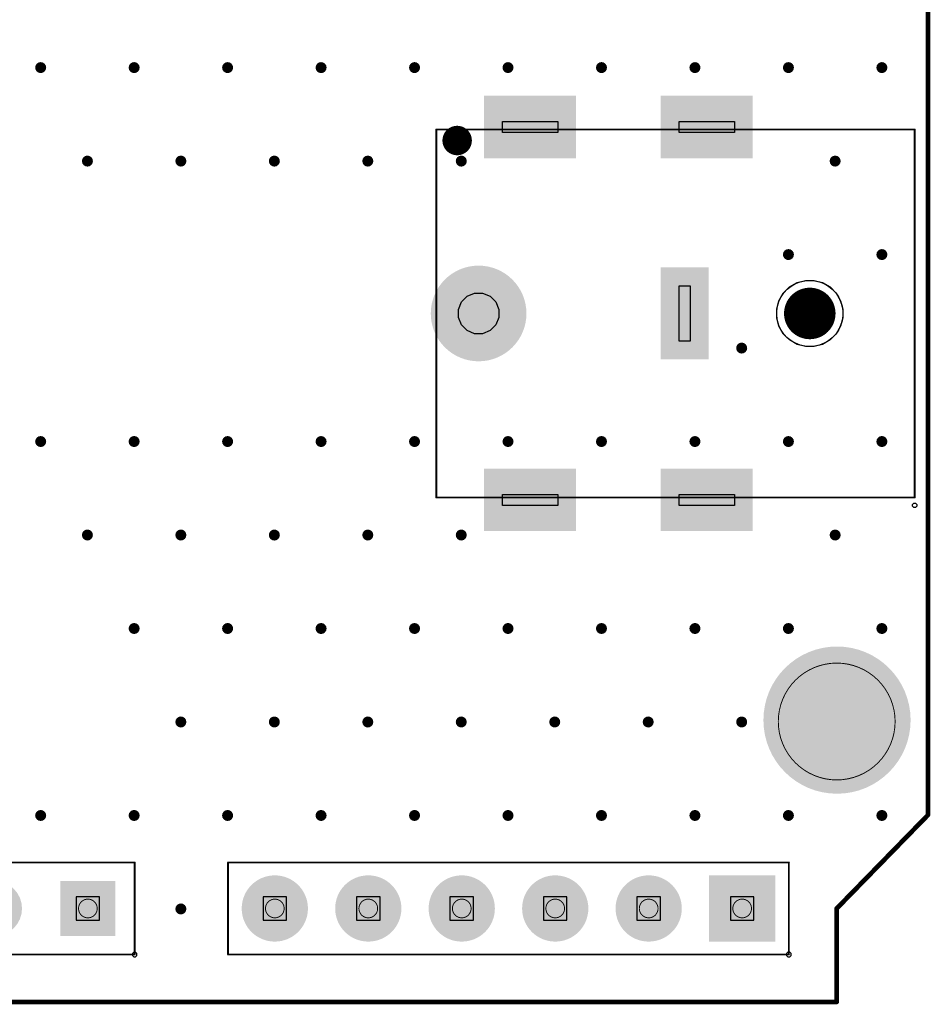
# Model space of a CAD drawing. Header units: inches. Extents: x -0.1 to 68.6, y -0.1 to 53.5.
# Tile 5 of 6: x 43.9 to 68.6, y -0.1 to 26.7. Entities that reach past the tile are written whole.
import ezdxf

# ---------------------------------------------------------------- set-up
doc = ezdxf.new("R2010")
doc.units = ezdxf.units.IN
for name, color, linetype in [('Keep-Out Layer', 6, 'Continuous'), ('Mechanical 1', 6, 'Continuous'), ('Mechanical 2', 216, 'Continuous'), ('Mechanical 6', 56, 'Continuous'), ('Mechanical 8', 56, 'Continuous'), ('Mechanical 9', 56, 'Continuous'), ('Multi-Layer', 9, 'Continuous'), ('Pad Holes', 156, 'Continuous'), ('Via Holes', 16, 'Continuous')]:
    doc.layers.add(name, color=color, linetype=linetype)

# ---------------------------------------------------------------- blocks, each defined once
blk = doc.blocks.new('DC_IN_TH_KH_DC_007B_2_1G_6')
at = {"layer": 'Multi-Layer'}
for points in [[(-5.915, 1.85), (-5.915, 4.35), (-4.215, 4.35), (-4.215, 1.85)], [(4.215, 1.85), (4.215, 4.35), (5.915, 4.35), (5.915, 1.85)], [(1.25, 1.85), (-1.25, 1.85), (-1.25, 3.15), (1.25, 3.15)], [(-5.915, -2.95), (-5.915, -0.45), (-4.215, -0.45), (-4.215, -2.95)], [(4.215, -2.95), (4.215, -0.45), (5.915, -0.45), (5.915, -2.95)]]:
    blk.add_hatch(color=9, dxfattribs=at).paths.add_polyline_path(points)
h = blk.add_hatch(color=9, dxfattribs=at)
edge = h.paths.add_edge_path()
edge.add_arc((0, -3.1), 1.3, 0, 360)
at = {"layer": 'Pad Holes'}
h = blk.add_hatch(color=7, dxfattribs=at)
edge = h.paths.add_edge_path()
edge.add_arc((-5.065, 2.65), 0.6, 180, 360)
edge.add_line((-4.465, 2.65), (-4.465, 3.55))
edge.add_arc((-5.065, 3.55), 0.6, 0, 180)
edge.add_line((-5.665, 3.55), (-5.665, 2.65))
h = blk.add_hatch(color=7, dxfattribs=at)
edge = h.paths.add_edge_path()
edge.add_arc((5.065, 2.65), 0.6, 180, 360)
edge.add_line((5.665, 2.65), (5.665, 3.55))
edge.add_arc((5.065, 3.55), 0.6, 0, 180)
edge.add_line((4.465, 3.55), (4.465, 2.65))
h = blk.add_hatch(color=7, dxfattribs=at)
edge = h.paths.add_edge_path()
edge.add_arc((0.6, 2.5), 0.4, 270, 450)
edge.add_line((0.6, 2.9), (-0.6, 2.9))
edge.add_arc((-0.6, 2.5), 0.4, 90, 270)
edge.add_line((-0.6, 2.1), (0.6, 2.1))
h = blk.add_hatch(color=7, dxfattribs=at)
edge = h.paths.add_edge_path()
edge.add_arc((-5.065, -2.15), 0.6, 180, 360)
edge.add_line((-4.465, -2.15), (-4.465, -1.25))
edge.add_arc((-5.065, -1.25), 0.6, 0, 180)
edge.add_line((-5.665, -1.25), (-5.665, -2.15))
h = blk.add_hatch(color=7, dxfattribs=at)
edge = h.paths.add_edge_path()
edge.add_arc((5.065, -2.15), 0.6, 180, 360)
edge.add_line((5.665, -2.15), (5.665, -1.25))
edge.add_arc((5.065, -1.25), 0.6, 0, 180)
edge.add_line((4.465, -1.25), (4.465, -2.15))
h = blk.add_hatch(color=7, dxfattribs=at)
edge = h.paths.add_edge_path()
edge.add_arc((0, -3.1), 0.8, 0, 360)
at = {"layer": 'Keep-Out Layer'}
for p, q in [((-0.553, 6.62), (-0.347, 6.739)), ((-0.45, 6.679), (-0.329, 6.738)), ((-0.347, 6.739), (-0.118, 6.8)), ((-0.329, 6.738), (-0.2, 6.777)), ((-0.2, 6.777), (-0.067, 6.797)), ((-0.118, 6.8), (0.118, 6.8)), ((-0.067, 6.797), (0.067, 6.797)), ((0.067, 6.797), (0.2, 6.777)), ((0.118, 6.8), (0.347, 6.739)), ((0.2, 6.777), (0.329, 6.738)), ((0.329, 6.738), (0.45, 6.679)), ((0.347, 6.739), (0.553, 6.62)), ((-0.839, 6.247), (-0.72, 6.453)), ((-0.744, 6.407), (-0.66, 6.512)), ((-0.72, 6.453), (-0.553, 6.62)), ((-0.66, 6.512), (-0.561, 6.604)), ((-0.561, 6.604), (-0.45, 6.679)), ((0.45, 6.679), (0.561, 6.604)), ((0.553, 6.62), (0.72, 6.453)), ((0.561, 6.604), (0.66, 6.512)), ((0.66, 6.512), (0.744, 6.407)), ((0.72, 6.453), (0.839, 6.247)), ((-0.9, 6.018), (-0.839, 6.247)), ((-0.89, 6.034), (-0.86, 6.165)), ((-0.86, 6.165), (-0.811, 6.29)), ((-0.811, 6.29), (-0.744, 6.407)), ((0.744, 6.407), (0.811, 6.29)), ((0.811, 6.29), (0.86, 6.165)), ((0.839, 6.247), (0.9, 6.018)), ((0.86, 6.165), (0.89, 6.034)), ((-0.9, 5.9), (-0.89, 6.034)), ((-0.9, 5.9), (-0.9, 6.018)), ((-0.89, 5.766), (-0.9, 5.9)), ((-0.9, 5.781), (-0.9, 5.9)), ((0.89, 6.034), (0.9, 5.9)), ((0.9, 5.9), (0.89, 5.766)), ((0.9, 6.018), (0.9, 5.9)), ((0.9, 5.9), (0.9, 5.9)), ((0.9, 5.9), (0.9, 5.781)), ((0.9, 5.9), (0.9, 5.9)), ((0.9, 5.9), (0.9, 5.9)), ((-0.839, 5.553), (-0.9, 5.781)), ((-0.86, 5.635), (-0.89, 5.766)), ((-0.811, 5.509), (-0.86, 5.635)), ((0.86, 5.635), (0.811, 5.509)), ((0.9, 5.781), (0.839, 5.553)), ((0.89, 5.766), (0.86, 5.635)), ((-0.72, 5.347), (-0.839, 5.553)), ((-0.744, 5.393), (-0.811, 5.509)), ((-0.66, 5.288), (-0.744, 5.393)), ((0.744, 5.393), (0.66, 5.288)), ((0.839, 5.553), (0.72, 5.347)), ((0.811, 5.509), (0.744, 5.393)), ((-0.553, 5.18), (-0.72, 5.347)), ((-0.561, 5.196), (-0.66, 5.288)), ((-0.45, 5.12), (-0.561, 5.196)), ((-0.347, 5.061), (-0.553, 5.18)), ((-0.329, 5.062), (-0.45, 5.12)), ((0.45, 5.12), (0.329, 5.062)), ((0.553, 5.18), (0.347, 5.061)), ((0.561, 5.196), (0.45, 5.12)), ((0.72, 5.347), (0.553, 5.18)), ((0.66, 5.288), (0.561, 5.196)), ((-0.118, 5), (-0.347, 5.061)), ((-0.2, 5.022), (-0.329, 5.062)), ((-0.067, 5.002), (-0.2, 5.022)), ((0.118, 5), (-0.118, 5)), ((0.067, 5.002), (-0.067, 5.002)), ((0.2, 5.022), (0.067, 5.002)), ((0.347, 5.061), (0.118, 5)), ((0.329, 5.062), (0.2, 5.022))]:
    blk.add_line(p, q, dxfattribs=at)
for points in [[(0.9, 5.9, 0.00254, 0.00254, 1), (-0.9, 5.9, 0.00254, 0.00254, 1)], [(-0.901, 5.9, 0.00127, 0.00127, 1), (-0.899, 5.9, 0.00127, 0.00127, 1)], [(0.899, 5.9, 0.00127, 0.00127, 1), (0.901, 5.9, 0.00127, 0.00127, 1)]]:
    blk.add_lwpolyline(points, format="xyseb", close=True, dxfattribs=at)
at = {"layer": 'Mechanical 1'}
for points in [[(0.9, 5.9, 0.00254, 0.00254, 1), (-0.9, 5.9, 0.00254, 0.00254, 1)], [(-0.901, 5.9, 0.00127, 0.00127, 1), (-0.899, 5.9, 0.00127, 0.00127, 1)], [(0.899, 5.9, 0.00127, 0.00127, 1), (0.901, 5.9, 0.00127, 0.00127, 1)]]:
    blk.add_lwpolyline(points, format="xyseb", close=True, dxfattribs=at)
at = {"layer": 'Mechanical 2'}
for points in [[(0.35, 5.9, 0.7, 0.7, 1), (-0.35, 5.9, 0.7, 0.7, 1)], [(-0.525, 5.9, 0.35, 0.35, 1), (-0.175, 5.9, 0.35, 0.35, 1)], [(0.175, 5.9, 0.35, 0.35, 1), (0.525, 5.9, 0.35, 0.35, 1)], [(-4.499, -3.683, 0.4, 0.4, 1), (-4.899, -3.683, 0.4, 0.4, 1)], [(-4.999, -3.683, 0.2, 0.2, 1), (-4.799, -3.683, 0.2, 0.2, 1)], [(-4.599, -3.683, 0.2, 0.2, 1), (-4.399, -3.683, 0.2, 0.2, 1)]]:
    blk.add_lwpolyline(points, format="xyseb", close=True, dxfattribs=at)
at = {"layer": 'Mechanical 6'}
for points in [[(5, 8.75, 0.0508, 0.0508, 0), (-5, 8.75, 0.0508, 0.0508, 0)], [(-5, -4.25, 0.0508, 0.0508, 0), (-5, 8.75, 0.0508, 0.0508, 0)], [(5, -4.25, 0.0508, 0.0508, 0), (5, 8.75, 0.0508, 0.0508, 0)], [(5, -4.25, 0.0508, 0.0508, 0), (-5, -4.25, 0.0508, 0.0508, 0)]]:
    blk.add_lwpolyline(points, format="xyseb", dxfattribs=at)
for points in [[(-5.013, 8.75, 0.0254, 0.0254, 1), (-4.987, 8.75, 0.0254, 0.0254, 1)], [(-5.013, 8.75, 0.0254, 0.0254, 1), (-4.987, 8.75, 0.0254, 0.0254, 1)], [(4.987, 8.75, 0.0254, 0.0254, 1), (5.013, 8.75, 0.0254, 0.0254, 1)], [(4.987, 8.75, 0.0254, 0.0254, 1), (5.013, 8.75, 0.0254, 0.0254, 1)], [(-5.013, -4.25, 0.0254, 0.0254, 1), (-4.987, -4.25, 0.0254, 0.0254, 1)], [(-5.013, -4.25, 0.0254, 0.0254, 1), (-4.987, -4.25, 0.0254, 0.0254, 1)], [(4.987, -4.25, 0.0254, 0.0254, 1), (5.013, -4.25, 0.0254, 0.0254, 1)], [(4.987, -4.25, 0.0254, 0.0254, 1), (5.013, -4.25, 0.0254, 0.0254, 1)]]:
    blk.add_lwpolyline(points, format="xyseb", close=True, dxfattribs=at)
at = {"layer": 'Mechanical 8'}
for p, q in [((5.155, 8.775), (5.19, 8.81)), ((5.155, 8.75), (5.155, 8.775)), ((5.155, 8.725), (5.155, 8.75)), ((5.19, 8.69), (5.155, 8.725)), ((5.19, 8.81), (5.24, 8.81)), ((5.24, 8.69), (5.19, 8.69)), ((5.24, 8.81), (5.275, 8.775)), ((5.275, 8.725), (5.24, 8.69)), ((5.275, 8.775), (5.275, 8.75)), ((5.275, 8.75), (5.275, 8.725)), ((5.275, 8.75), (5.275, 8.75)), ((5.275, 8.75), (5.275, 8.75))]:
    blk.add_line(p, q, dxfattribs=at)
at = {"layer": 'Mechanical 9'}
for p, q in [((-5.215, 2.35), (-5.215, 3.85)), ((-5.215, 3.85), (-4.915, 3.85)), ((-4.915, 3.85), (-4.915, 2.35)), ((-4.915, 3.85), (-4.915, 3.85)), ((4.915, 2.35), (4.915, 3.85)), ((4.915, 3.85), (5.215, 3.85)), ((5.215, 3.85), (5.215, 2.35)), ((5.215, 3.85), (5.215, 3.85)), ((-0.75, 2.35), (-0.75, 2.65)), ((-0.75, 2.65), (0.75, 2.65)), ((0.75, 2.65), (0.75, 2.35)), ((-4.915, 2.35), (-5.215, 2.35)), ((0.75, 2.35), (-0.75, 2.35)), ((0.75, 2.35), (0.75, 2.35)), ((5.215, 2.35), (4.915, 2.35)), ((-5.215, -2.45), (-5.215, -0.95)), ((-5.215, -0.95), (-4.915, -0.95)), ((-4.915, -0.95), (-4.915, -2.45)), ((-4.915, -0.95), (-4.915, -0.95)), ((4.915, -2.45), (4.915, -0.95)), ((4.915, -0.95), (5.215, -0.95)), ((5.215, -0.95), (5.215, -2.45)), ((5.215, -0.95), (5.215, -0.95)), ((-4.915, -2.45), (-5.215, -2.45)), ((-0.466, -2.788), (-0.312, -2.634)), ((-0.312, -2.634), (-0.109, -2.55)), ((-0.109, -2.55), (0.109, -2.55)), ((0.109, -2.55), (0.312, -2.634)), ((0.312, -2.634), (0.466, -2.788)), ((5.215, -2.45), (4.915, -2.45)), ((-0.55, -2.991), (-0.466, -2.788)), ((0.466, -2.788), (0.55, -2.991)), ((-0.55, -3.1), (-0.55, -2.991)), ((-0.55, -3.209), (-0.55, -3.1)), ((-0.466, -3.412), (-0.55, -3.209)), ((0.55, -3.209), (0.466, -3.412)), ((0.55, -2.991), (0.55, -3.1)), ((0.55, -3.1), (0.55, -3.209)), ((0.55, -3.1), (0.55, -3.1)), ((0.55, -3.1), (0.55, -3.1)), ((-0.312, -3.566), (-0.466, -3.412)), ((0.466, -3.412), (0.312, -3.566)), ((-0.109, -3.65), (-0.312, -3.566)), ((0.109, -3.65), (-0.109, -3.65)), ((0.312, -3.566), (0.109, -3.65))]:
    blk.add_line(p, q, dxfattribs=at)
blk = doc.blocks.new('HDR_TH_8P_P2_54_V_M_B_38')
at = {"layer": 'Multi-Layer'}
blk.add_hatch(color=9, dxfattribs=at).paths.add_polyline_path([(-9.64, 0.75), (-8.14, 0.75), (-8.14, -0.75), (-9.64, -0.75)])
h = blk.add_hatch(color=9, dxfattribs=at)
edge = h.paths.add_edge_path()
edge.add_arc((-6.35, 0), 0.75, 0, 360)
h = blk.add_hatch(color=9, dxfattribs=at)
edge = h.paths.add_edge_path()
edge.add_arc((-3.81, 0), 0.75, 0, 360)
h = blk.add_hatch(color=9, dxfattribs=at)
edge = h.paths.add_edge_path()
edge.add_arc((-1.27, 0), 0.75, 0, 360)
h = blk.add_hatch(color=9, dxfattribs=at)
edge = h.paths.add_edge_path()
edge.add_arc((1.27, 0), 0.75, 0, 360)
h = blk.add_hatch(color=9, dxfattribs=at)
edge = h.paths.add_edge_path()
edge.add_arc((3.81, 0), 0.75, 0, 360)
h = blk.add_hatch(color=9, dxfattribs=at)
edge = h.paths.add_edge_path()
edge.add_arc((6.35, 0), 0.75, 0, 360)
h = blk.add_hatch(color=9, dxfattribs=at)
edge = h.paths.add_edge_path()
edge.add_arc((8.89, 0), 0.75, 0, 360)
at = {"layer": 'Pad Holes'}
h = blk.add_hatch(color=7, dxfattribs=at)
edge = h.paths.add_edge_path()
edge.add_arc((-8.89, 0), 0.5, 0, 360)
h = blk.add_hatch(color=7, dxfattribs=at)
edge = h.paths.add_edge_path()
edge.add_arc((-6.35, 0), 0.5, 0, 360)
h = blk.add_hatch(color=7, dxfattribs=at)
edge = h.paths.add_edge_path()
edge.add_arc((-3.81, 0), 0.5, 0, 360)
h = blk.add_hatch(color=7, dxfattribs=at)
edge = h.paths.add_edge_path()
edge.add_arc((-1.27, 0), 0.5, 0, 360)
h = blk.add_hatch(color=7, dxfattribs=at)
edge = h.paths.add_edge_path()
edge.add_arc((1.27, 0), 0.5, 0, 360)
h = blk.add_hatch(color=7, dxfattribs=at)
edge = h.paths.add_edge_path()
edge.add_arc((3.81, 0), 0.5, 0, 360)
h = blk.add_hatch(color=7, dxfattribs=at)
edge = h.paths.add_edge_path()
edge.add_arc((6.35, 0), 0.5, 0, 360)
h = blk.add_hatch(color=7, dxfattribs=at)
edge = h.paths.add_edge_path()
edge.add_arc((8.89, 0), 0.5, 0, 360)
at = {"layer": 'Mechanical 6'}
for points in [[(10.16, 1.25, 0.0508, 0.0508, 0), (-10.16, 1.25, 0.0508, 0.0508, 0)], [(-10.16, 1.25, 0.0508, 0.0508, 0), (-10.16, -1.25, 0.0508, 0.0508, 0)], [(10.16, 1.25, 0.0508, 0.0508, 0), (10.16, -1.25, 0.0508, 0.0508, 0)], [(10.16, -1.25, 0.0508, 0.0508, 0), (-10.16, -1.25, 0.0508, 0.0508, 0)]]:
    blk.add_lwpolyline(points, format="xyseb", dxfattribs=at)
for points in [[(-10.173, 1.25, 0.0254, 0.0254, 1), (-10.147, 1.25, 0.0254, 0.0254, 1)], [(-10.173, 1.25, 0.0254, 0.0254, 1), (-10.147, 1.25, 0.0254, 0.0254, 1)], [(10.147, 1.25, 0.0254, 0.0254, 1), (10.173, 1.25, 0.0254, 0.0254, 1)], [(10.147, 1.25, 0.0254, 0.0254, 1), (10.173, 1.25, 0.0254, 0.0254, 1)], [(-10.173, -1.25, 0.0254, 0.0254, 1), (-10.147, -1.25, 0.0254, 0.0254, 1)], [(-10.173, -1.25, 0.0254, 0.0254, 1), (-10.147, -1.25, 0.0254, 0.0254, 1)], [(10.147, -1.25, 0.0254, 0.0254, 1), (10.173, -1.25, 0.0254, 0.0254, 1)], [(10.147, -1.25, 0.0254, 0.0254, 1), (10.173, -1.25, 0.0254, 0.0254, 1)]]:
    blk.add_lwpolyline(points, format="xyseb", close=True, dxfattribs=at)
at = {"layer": 'Mechanical 8'}
for p, q in [((-10.185, 1.311), (-10.221, 1.275)), ((-10.221, 1.275), (-10.221, 1.25)), ((-10.221, 1.25), (-10.221, 1.225)), ((-10.221, 1.225), (-10.185, 1.189)), ((-10.135, 1.311), (-10.185, 1.311)), ((-10.185, 1.189), (-10.135, 1.189)), ((-10.099, 1.275), (-10.135, 1.311)), ((-10.135, 1.189), (-10.099, 1.225)), ((-10.099, 1.25), (-10.1, 1.25)), ((-10.1, 1.25), (-10.099, 1.25)), ((-10.099, 1.25), (-10.099, 1.275)), ((-10.099, 1.225), (-10.099, 1.25))]:
    blk.add_line(p, q, dxfattribs=at)
at = {"layer": 'Mechanical 9'}
for p, q in [((-8.57, 0.32), (-9.21, 0.32)), ((-9.21, 0.32), (-9.21, -0.32)), ((-8.57, -0.32), (-8.57, 0.32)), ((-6.03, 0.32), (-6.67, 0.32)), ((-6.67, 0.32), (-6.67, -0.32)), ((-6.03, -0.32), (-6.03, 0.32)), ((-3.49, 0.32), (-4.13, 0.32)), ((-4.13, 0.32), (-4.13, -0.32)), ((-3.49, -0.32), (-3.49, 0.32)), ((-0.95, 0.32), (-1.59, 0.32)), ((-1.59, 0.32), (-1.59, -0.32)), ((-0.95, -0.32), (-0.95, 0.32)), ((1.59, 0.32), (0.95, 0.32)), ((0.95, 0.32), (0.95, -0.32)), ((1.59, -0.32), (1.59, 0.32)), ((4.13, 0.32), (3.49, 0.32)), ((3.49, 0.32), (3.49, -0.32)), ((4.13, -0.32), (4.13, 0.32)), ((6.67, 0.32), (6.03, 0.32)), ((6.03, 0.32), (6.03, -0.32)), ((6.67, -0.32), (6.67, 0.32)), ((9.21, 0.32), (8.57, 0.32)), ((8.57, 0.32), (8.57, -0.32)), ((9.21, -0.32), (9.21, 0.32)), ((-9.21, -0.32), (-8.57, -0.32)), ((-9.21, -0.32), (-9.21, -0.32)), ((-6.67, -0.32), (-6.03, -0.32)), ((-6.67, -0.32), (-6.67, -0.32)), ((-4.13, -0.32), (-3.49, -0.32)), ((-4.13, -0.32), (-4.13, -0.32)), ((-1.59, -0.32), (-0.95, -0.32)), ((-1.59, -0.32), (-1.59, -0.32)), ((0.95, -0.32), (1.59, -0.32)), ((0.95, -0.32), (0.95, -0.32)), ((3.49, -0.32), (4.13, -0.32)), ((3.49, -0.32), (3.49, -0.32)), ((6.03, -0.32), (6.67, -0.32)), ((6.03, -0.32), (6.03, -0.32)), ((8.57, -0.32), (9.21, -0.32)), ((8.57, -0.32), (8.57, -0.32))]:
    blk.add_line(p, q, dxfattribs=at)
blk = doc.blocks.new('HDR_TH_6P_P2_54_V_M_1_B_40')
at = {"layer": 'Multi-Layer'}
blk.add_hatch(color=9, dxfattribs=at).paths.add_polyline_path([(-7.25, 0.9), (-5.45, 0.9), (-5.45, -0.9), (-7.25, -0.9)])
h = blk.add_hatch(color=9, dxfattribs=at)
edge = h.paths.add_edge_path()
edge.add_arc((-3.81, 0), 0.9, 0, 360)
h = blk.add_hatch(color=9, dxfattribs=at)
edge = h.paths.add_edge_path()
edge.add_arc((-1.27, 0), 0.9, 0, 360)
h = blk.add_hatch(color=9, dxfattribs=at)
edge = h.paths.add_edge_path()
edge.add_arc((1.27, 0), 0.9, 0, 360)
h = blk.add_hatch(color=9, dxfattribs=at)
edge = h.paths.add_edge_path()
edge.add_arc((3.81, 0), 0.9, 0, 360)
h = blk.add_hatch(color=9, dxfattribs=at)
edge = h.paths.add_edge_path()
edge.add_arc((6.35, 0), 0.9, 0, 360)
at = {"layer": 'Pad Holes'}
h = blk.add_hatch(color=7, dxfattribs=at)
edge = h.paths.add_edge_path()
edge.add_arc((-6.35, 0), 0.6, 0, 360)
h = blk.add_hatch(color=7, dxfattribs=at)
edge = h.paths.add_edge_path()
edge.add_arc((-3.81, 0), 0.6, 0, 360)
h = blk.add_hatch(color=7, dxfattribs=at)
edge = h.paths.add_edge_path()
edge.add_arc((-1.27, 0), 0.6, 0, 360)
h = blk.add_hatch(color=7, dxfattribs=at)
edge = h.paths.add_edge_path()
edge.add_arc((1.27, 0), 0.6, 0, 360)
h = blk.add_hatch(color=7, dxfattribs=at)
edge = h.paths.add_edge_path()
edge.add_arc((3.81, 0), 0.6, 0, 360)
h = blk.add_hatch(color=7, dxfattribs=at)
edge = h.paths.add_edge_path()
edge.add_arc((6.35, 0), 0.6, 0, 360)
at = {"layer": 'Mechanical 6'}
for points in [[(7.62, 1.25, 0.0508, 0.0508, 0), (-7.62, 1.25, 0.0508, 0.0508, 0)], [(-7.62, 1.25, 0.0508, 0.0508, 0), (-7.62, -1.25, 0.0508, 0.0508, 0)], [(7.62, 1.25, 0.0508, 0.0508, 0), (7.62, -1.25, 0.0508, 0.0508, 0)], [(7.62, -1.25, 0.0508, 0.0508, 0), (-7.62, -1.25, 0.0508, 0.0508, 0)]]:
    blk.add_lwpolyline(points, format="xyseb", dxfattribs=at)
for points in [[(-7.633, 1.25, 0.0254, 0.0254, 1), (-7.607, 1.25, 0.0254, 0.0254, 1)], [(-7.633, 1.25, 0.0254, 0.0254, 1), (-7.607, 1.25, 0.0254, 0.0254, 1)], [(7.607, 1.25, 0.0254, 0.0254, 1), (7.633, 1.25, 0.0254, 0.0254, 1)], [(7.607, 1.25, 0.0254, 0.0254, 1), (7.633, 1.25, 0.0254, 0.0254, 1)], [(-7.633, -1.25, 0.0254, 0.0254, 1), (-7.607, -1.25, 0.0254, 0.0254, 1)], [(-7.633, -1.25, 0.0254, 0.0254, 1), (-7.607, -1.25, 0.0254, 0.0254, 1)], [(7.607, -1.25, 0.0254, 0.0254, 1), (7.633, -1.25, 0.0254, 0.0254, 1)], [(7.607, -1.25, 0.0254, 0.0254, 1), (7.633, -1.25, 0.0254, 0.0254, 1)]]:
    blk.add_lwpolyline(points, format="xyseb", close=True, dxfattribs=at)
at = {"layer": 'Mechanical 8'}
for p, q in [((-7.645, 1.311), (-7.681, 1.275)), ((-7.681, 1.275), (-7.681, 1.25)), ((-7.681, 1.25), (-7.681, 1.225)), ((-7.681, 1.225), (-7.645, 1.189)), ((-7.595, 1.311), (-7.645, 1.311)), ((-7.645, 1.189), (-7.595, 1.189)), ((-7.559, 1.275), (-7.595, 1.311)), ((-7.595, 1.189), (-7.559, 1.225)), ((-7.559, 1.25), (-7.56, 1.25)), ((-7.56, 1.25), (-7.559, 1.25)), ((-7.559, 1.25), (-7.559, 1.275)), ((-7.559, 1.225), (-7.559, 1.25))]:
    blk.add_line(p, q, dxfattribs=at)
at = {"layer": 'Mechanical 9'}
for p, q in [((-6.03, 0.32), (-6.67, 0.32)), ((-6.67, 0.32), (-6.67, -0.32)), ((-6.03, -0.32), (-6.03, 0.32)), ((-3.49, 0.32), (-4.13, 0.32)), ((-4.13, 0.32), (-4.13, -0.32)), ((-3.49, -0.32), (-3.49, 0.32)), ((-0.95, 0.32), (-1.59, 0.32)), ((-1.59, 0.32), (-1.59, -0.32)), ((-0.95, -0.32), (-0.95, 0.32)), ((1.59, 0.32), (0.95, 0.32)), ((0.95, 0.32), (0.95, -0.32)), ((1.59, -0.32), (1.59, 0.32)), ((4.13, 0.32), (3.49, 0.32)), ((3.49, 0.32), (3.49, -0.32)), ((4.13, -0.32), (4.13, 0.32)), ((6.67, 0.32), (6.03, 0.32)), ((6.03, 0.32), (6.03, -0.32)), ((6.67, -0.32), (6.67, 0.32)), ((-6.67, -0.32), (-6.03, -0.32)), ((-6.67, -0.32), (-6.67, -0.32)), ((-4.13, -0.32), (-3.49, -0.32)), ((-4.13, -0.32), (-4.13, -0.32)), ((-1.59, -0.32), (-0.95, -0.32)), ((-1.59, -0.32), (-1.59, -0.32)), ((0.95, -0.32), (1.59, -0.32)), ((0.95, -0.32), (0.95, -0.32)), ((3.49, -0.32), (4.13, -0.32)), ((3.49, -0.32), (3.49, -0.32)), ((6.03, -0.32), (6.67, -0.32)), ((6.03, -0.32), (6.03, -0.32))]:
    blk.add_line(p, q, dxfattribs=at)

msp = doc.modelspace()

# ---------------------------------------------------------------- hatches: boundary and pattern name
at = {"layer": 'Multi-Layer'}
h = msp.add_hatch(color=9, dxfattribs=at)
edge = h.paths.add_edge_path()
edge.add_arc((66.091, 7.671), 2, 0, 360)
at = {"layer": 'Pad Holes'}
h = msp.add_hatch(color=7, dxfattribs=at)
edge = h.paths.add_edge_path()
edge.add_arc((66.091, 7.671), 1.5, 0, 360)
at = {"layer": 'Via Holes'}
h = msp.add_hatch(color=7, dxfattribs=at)
edge = h.paths.add_edge_path()
edge.add_arc((44.45, 25.4), 0.15, 0, 360)
h = msp.add_hatch(color=7, dxfattribs=at)
edge = h.paths.add_edge_path()
edge.add_arc((46.99, 25.4), 0.15, 0, 360)
h = msp.add_hatch(color=7, dxfattribs=at)
edge = h.paths.add_edge_path()
edge.add_arc((49.53, 25.4), 0.15, 0, 360)
h = msp.add_hatch(color=7, dxfattribs=at)
edge = h.paths.add_edge_path()
edge.add_arc((52.07, 25.4), 0.15, 0, 360)
h = msp.add_hatch(color=7, dxfattribs=at)
edge = h.paths.add_edge_path()
edge.add_arc((54.61, 25.4), 0.15, 0, 360)
h = msp.add_hatch(color=7, dxfattribs=at)
edge = h.paths.add_edge_path()
edge.add_arc((57.15, 25.4), 0.15, 0, 360)
h = msp.add_hatch(color=7, dxfattribs=at)
edge = h.paths.add_edge_path()
edge.add_arc((59.69, 25.4), 0.15, 0, 360)
h = msp.add_hatch(color=7, dxfattribs=at)
edge = h.paths.add_edge_path()
edge.add_arc((62.23, 25.4), 0.15, 0, 360)
h = msp.add_hatch(color=7, dxfattribs=at)
edge = h.paths.add_edge_path()
edge.add_arc((64.77, 25.4), 0.15, 0, 360)
h = msp.add_hatch(color=7, dxfattribs=at)
edge = h.paths.add_edge_path()
edge.add_arc((67.31, 25.4), 0.15, 0, 360)
h = msp.add_hatch(color=7, dxfattribs=at)
edge = h.paths.add_edge_path()
edge.add_arc((45.72, 22.86), 0.15, 0, 360)
h = msp.add_hatch(color=7, dxfattribs=at)
edge = h.paths.add_edge_path()
edge.add_arc((48.26, 22.86), 0.15, 0, 360)
h = msp.add_hatch(color=7, dxfattribs=at)
edge = h.paths.add_edge_path()
edge.add_arc((50.8, 22.86), 0.15, 0, 360)
h = msp.add_hatch(color=7, dxfattribs=at)
edge = h.paths.add_edge_path()
edge.add_arc((53.34, 22.86), 0.15, 0, 360)
h = msp.add_hatch(color=7, dxfattribs=at)
edge = h.paths.add_edge_path()
edge.add_arc((55.88, 22.86), 0.15, 0, 360)
h = msp.add_hatch(color=7, dxfattribs=at)
edge = h.paths.add_edge_path()
edge.add_arc((66.04, 22.86), 0.15, 0, 360)
h = msp.add_hatch(color=7, dxfattribs=at)
edge = h.paths.add_edge_path()
edge.add_arc((64.77, 20.32), 0.15, 0, 360)
h = msp.add_hatch(color=7, dxfattribs=at)
edge = h.paths.add_edge_path()
edge.add_arc((67.31, 20.32), 0.15, 0, 360)
h = msp.add_hatch(color=7, dxfattribs=at)
edge = h.paths.add_edge_path()
edge.add_arc((63.5, 17.78), 0.15, 0, 360)
h = msp.add_hatch(color=7, dxfattribs=at)
edge = h.paths.add_edge_path()
edge.add_arc((44.45, 15.24), 0.15, 0, 360)
h = msp.add_hatch(color=7, dxfattribs=at)
edge = h.paths.add_edge_path()
edge.add_arc((46.99, 15.24), 0.15, 0, 360)
h = msp.add_hatch(color=7, dxfattribs=at)
edge = h.paths.add_edge_path()
edge.add_arc((49.53, 15.24), 0.15, 0, 360)
h = msp.add_hatch(color=7, dxfattribs=at)
edge = h.paths.add_edge_path()
edge.add_arc((52.07, 15.24), 0.15, 0, 360)
h = msp.add_hatch(color=7, dxfattribs=at)
edge = h.paths.add_edge_path()
edge.add_arc((54.61, 15.24), 0.15, 0, 360)
h = msp.add_hatch(color=7, dxfattribs=at)
edge = h.paths.add_edge_path()
edge.add_arc((57.15, 15.24), 0.15, 0, 360)
h = msp.add_hatch(color=7, dxfattribs=at)
edge = h.paths.add_edge_path()
edge.add_arc((59.69, 15.24), 0.15, 0, 360)
h = msp.add_hatch(color=7, dxfattribs=at)
edge = h.paths.add_edge_path()
edge.add_arc((62.23, 15.24), 0.15, 0, 360)
h = msp.add_hatch(color=7, dxfattribs=at)
edge = h.paths.add_edge_path()
edge.add_arc((64.77, 15.24), 0.15, 0, 360)
h = msp.add_hatch(color=7, dxfattribs=at)
edge = h.paths.add_edge_path()
edge.add_arc((67.31, 15.24), 0.15, 0, 360)
h = msp.add_hatch(color=7, dxfattribs=at)
edge = h.paths.add_edge_path()
edge.add_arc((45.72, 12.7), 0.15, 0, 360)
h = msp.add_hatch(color=7, dxfattribs=at)
edge = h.paths.add_edge_path()
edge.add_arc((48.26, 12.7), 0.15, 0, 360)
h = msp.add_hatch(color=7, dxfattribs=at)
edge = h.paths.add_edge_path()
edge.add_arc((50.8, 12.7), 0.15, 0, 360)
h = msp.add_hatch(color=7, dxfattribs=at)
edge = h.paths.add_edge_path()
edge.add_arc((53.34, 12.7), 0.15, 0, 360)
h = msp.add_hatch(color=7, dxfattribs=at)
edge = h.paths.add_edge_path()
edge.add_arc((55.88, 12.7), 0.15, 0, 360)
h = msp.add_hatch(color=7, dxfattribs=at)
edge = h.paths.add_edge_path()
edge.add_arc((66.04, 12.7), 0.15, 0, 360)
h = msp.add_hatch(color=7, dxfattribs=at)
edge = h.paths.add_edge_path()
edge.add_arc((46.99, 10.16), 0.15, 0, 360)
h = msp.add_hatch(color=7, dxfattribs=at)
edge = h.paths.add_edge_path()
edge.add_arc((49.53, 10.16), 0.15, 0, 360)
h = msp.add_hatch(color=7, dxfattribs=at)
edge = h.paths.add_edge_path()
edge.add_arc((52.07, 10.16), 0.15, 0, 360)
h = msp.add_hatch(color=7, dxfattribs=at)
edge = h.paths.add_edge_path()
edge.add_arc((54.61, 10.16), 0.15, 0, 360)
h = msp.add_hatch(color=7, dxfattribs=at)
edge = h.paths.add_edge_path()
edge.add_arc((57.15, 10.16), 0.15, 0, 360)
h = msp.add_hatch(color=7, dxfattribs=at)
edge = h.paths.add_edge_path()
edge.add_arc((59.69, 10.16), 0.15, 0, 360)
h = msp.add_hatch(color=7, dxfattribs=at)
edge = h.paths.add_edge_path()
edge.add_arc((62.23, 10.16), 0.15, 0, 360)
h = msp.add_hatch(color=7, dxfattribs=at)
edge = h.paths.add_edge_path()
edge.add_arc((64.77, 10.16), 0.15, 0, 360)
h = msp.add_hatch(color=7, dxfattribs=at)
edge = h.paths.add_edge_path()
edge.add_arc((67.31, 10.16), 0.15, 0, 360)
h = msp.add_hatch(color=7, dxfattribs=at)
edge = h.paths.add_edge_path()
edge.add_arc((48.26, 7.62), 0.15, 0, 360)
h = msp.add_hatch(color=7, dxfattribs=at)
edge = h.paths.add_edge_path()
edge.add_arc((50.8, 7.62), 0.15, 0, 360)
h = msp.add_hatch(color=7, dxfattribs=at)
edge = h.paths.add_edge_path()
edge.add_arc((53.34, 7.62), 0.15, 0, 360)
h = msp.add_hatch(color=7, dxfattribs=at)
edge = h.paths.add_edge_path()
edge.add_arc((55.88, 7.62), 0.15, 0, 360)
h = msp.add_hatch(color=7, dxfattribs=at)
edge = h.paths.add_edge_path()
edge.add_arc((58.42, 7.62), 0.15, 0, 360)
h = msp.add_hatch(color=7, dxfattribs=at)
edge = h.paths.add_edge_path()
edge.add_arc((60.96, 7.62), 0.15, 0, 360)
h = msp.add_hatch(color=7, dxfattribs=at)
edge = h.paths.add_edge_path()
edge.add_arc((63.5, 7.62), 0.15, 0, 360)
h = msp.add_hatch(color=7, dxfattribs=at)
edge = h.paths.add_edge_path()
edge.add_arc((44.45, 5.08), 0.15, 0, 360)
h = msp.add_hatch(color=7, dxfattribs=at)
edge = h.paths.add_edge_path()
edge.add_arc((46.99, 5.08), 0.15, 0, 360)
h = msp.add_hatch(color=7, dxfattribs=at)
edge = h.paths.add_edge_path()
edge.add_arc((49.53, 5.08), 0.15, 0, 360)
h = msp.add_hatch(color=7, dxfattribs=at)
edge = h.paths.add_edge_path()
edge.add_arc((52.07, 5.08), 0.15, 0, 360)
h = msp.add_hatch(color=7, dxfattribs=at)
edge = h.paths.add_edge_path()
edge.add_arc((54.61, 5.08), 0.15, 0, 360)
h = msp.add_hatch(color=7, dxfattribs=at)
edge = h.paths.add_edge_path()
edge.add_arc((57.15, 5.08), 0.15, 0, 360)
h = msp.add_hatch(color=7, dxfattribs=at)
edge = h.paths.add_edge_path()
edge.add_arc((59.69, 5.08), 0.15, 0, 360)
h = msp.add_hatch(color=7, dxfattribs=at)
edge = h.paths.add_edge_path()
edge.add_arc((62.23, 5.08), 0.15, 0, 360)
h = msp.add_hatch(color=7, dxfattribs=at)
edge = h.paths.add_edge_path()
edge.add_arc((64.77, 5.08), 0.15, 0, 360)
h = msp.add_hatch(color=7, dxfattribs=at)
edge = h.paths.add_edge_path()
edge.add_arc((67.31, 5.08), 0.15, 0, 360)
h = msp.add_hatch(color=7, dxfattribs=at)
edge = h.paths.add_edge_path()
edge.add_arc((48.26, 2.54), 0.15, 0, 360)

# ---------------------------------------------------------------- linework, layer by layer
at = {"layer": 'Mechanical 1'}
for points in [[(68.563, 5.093, 0.127, 0.127, 0), (68.563, 37.859, 0.127, 0.127, 0)], [(66.083, 2.553, 0.127, 0.127, 0), (68.563, 5.093, 0.127, 0.127, 0)], [(66.083, 0.013, 0.127, 0.127, 0), (66.083, 2.553, 0.127, 0.127, 0)], [(0.013, 0.013, 0.127, 0.127, 0), (66.083, 0.013, 0.127, 0.127, 0)]]:
    msp.add_lwpolyline(points, format="xyseb", dxfattribs=at)
for points in [[(67.67, 7.633, 0.0254, 0.0254, 1), (64.495, 7.633, 0.0254, 0.0254, 1)], [(64.489, 7.633, 0.0127, 0.0127, 1), (64.502, 7.633, 0.0127, 0.0127, 1)], [(67.664, 7.633, 0.0127, 0.0127, 1), (67.677, 7.633, 0.0127, 0.0127, 1)], [(68.531, 5.093, 0.0635, 0.0635, 1), (68.594, 5.093, 0.0635, 0.0635, 1)], [(68.531, 5.093, 0.0635, 0.0635, 1), (68.594, 5.093, 0.0635, 0.0635, 1)], [(45.987, 2.553, 0.0254, 0.0254, 1), (45.479, 2.553, 0.0254, 0.0254, 1)], [(51.067, 2.553, 0.0254, 0.0254, 1), (50.559, 2.553, 0.0254, 0.0254, 1)], [(53.607, 2.553, 0.0254, 0.0254, 1), (53.099, 2.553, 0.0254, 0.0254, 1)], [(56.147, 2.553, 0.0254, 0.0254, 1), (55.639, 2.553, 0.0254, 0.0254, 1)], [(58.687, 2.553, 0.0254, 0.0254, 1), (58.179, 2.553, 0.0254, 0.0254, 1)], [(61.227, 2.553, 0.0254, 0.0254, 1), (60.719, 2.553, 0.0254, 0.0254, 1)], [(63.767, 2.553, 0.0254, 0.0254, 1), (63.259, 2.553, 0.0254, 0.0254, 1)], [(45.472, 2.553, 0.0127, 0.0127, 1), (45.485, 2.553, 0.0127, 0.0127, 1)], [(45.98, 2.553, 0.0127, 0.0127, 1), (45.993, 2.553, 0.0127, 0.0127, 1)], [(50.552, 2.553, 0.0127, 0.0127, 1), (50.565, 2.553, 0.0127, 0.0127, 1)], [(51.06, 2.553, 0.0127, 0.0127, 1), (51.073, 2.553, 0.0127, 0.0127, 1)], [(53.092, 2.553, 0.0127, 0.0127, 1), (53.105, 2.553, 0.0127, 0.0127, 1)], [(53.6, 2.553, 0.0127, 0.0127, 1), (53.613, 2.553, 0.0127, 0.0127, 1)], [(55.632, 2.553, 0.0127, 0.0127, 1), (55.645, 2.553, 0.0127, 0.0127, 1)], [(56.14, 2.553, 0.0127, 0.0127, 1), (56.153, 2.553, 0.0127, 0.0127, 1)], [(58.172, 2.553, 0.0127, 0.0127, 1), (58.185, 2.553, 0.0127, 0.0127, 1)], [(58.68, 2.553, 0.0127, 0.0127, 1), (58.693, 2.553, 0.0127, 0.0127, 1)], [(60.712, 2.553, 0.0127, 0.0127, 1), (60.725, 2.553, 0.0127, 0.0127, 1)], [(61.22, 2.553, 0.0127, 0.0127, 1), (61.233, 2.553, 0.0127, 0.0127, 1)], [(63.252, 2.553, 0.0127, 0.0127, 1), (63.265, 2.553, 0.0127, 0.0127, 1)], [(63.76, 2.553, 0.0127, 0.0127, 1), (63.773, 2.553, 0.0127, 0.0127, 1)], [(66.051, 2.553, 0.0635, 0.0635, 1), (66.114, 2.553, 0.0635, 0.0635, 1)], [(66.051, 2.553, 0.0635, 0.0635, 1), (66.114, 2.553, 0.0635, 0.0635, 1)], [(66.051, 0.013, 0.0635, 0.0635, 1), (66.114, 0.013, 0.0635, 0.0635, 1)], [(66.051, 0.013, 0.0635, 0.0635, 1), (66.114, 0.013, 0.0635, 0.0635, 1)]]:
    msp.add_lwpolyline(points, format="xyseb", close=True, dxfattribs=at)

# ---------------------------------------------------------------- block references
for name, p, rotation in [('DC_IN_TH_KH_DC_007B_2_1G_6', (59.451, 18.72), 270), ('HDR_TH_8P_P2_54_V_M_B_38', (36.843, 2.553), 180), ('HDR_TH_6P_P2_54_V_M_1_B_40', (57.163, 2.553), 180)]:
    msp.add_blockref(name, p, dxfattribs=dict(rotation=rotation))

doc.saveas('drawing.dxf')
